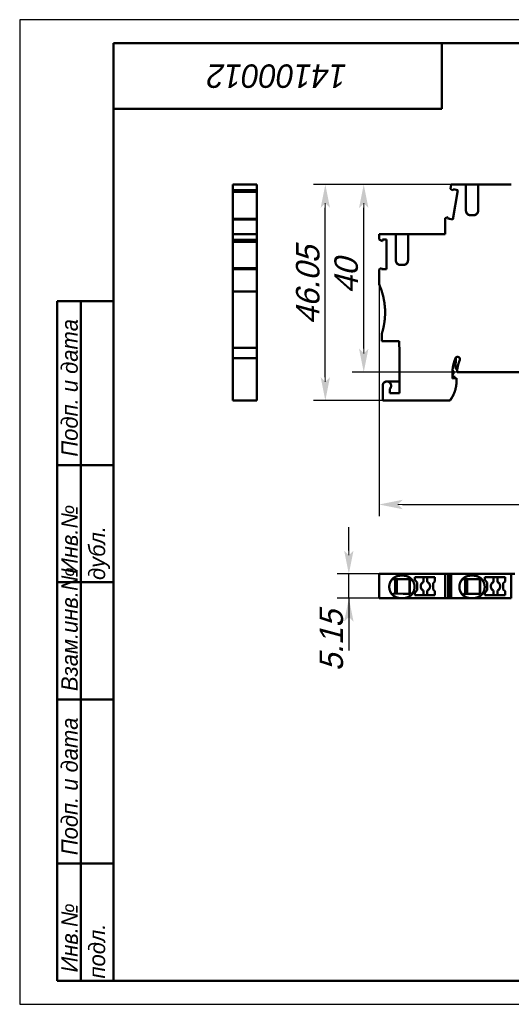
# Model space of a CAD drawing. Header units: millimetres. Extents: x 0 to 297, y 0 to 210.
# Tile 1 of 3: x 0 to 105, y 0 to 210. Entities that reach past the tile are written whole.
import ezdxf

# ---------------------------------------------------------------- set-up
doc = ezdxf.new("R2010")
doc.units = ezdxf.units.MM
doc.styles.add('TextStyle_1', font='T-FLEX Type A.TTF', dxfattribs={"oblique": 15, "height": 5})
doc.dimstyles.new('DIM_ST_1', dxfattribs={"dimtxt": 5, "dimasz": 5, "dimexe": 2.5, "dimexo": 0, "dimtad": 1, "dimrnd": 0.01, "dimdsep": 46, "dimtxsty": 'TextStyle_1', "dimblk": 'Arrow_3_C7_Status', "dimcen": 0.09, "dimclrd": 7, "dimclre": 7, "dimclrt": 7, "dimazin": 0, "dimtfac": 1, "dimtdec": 0, "dimtmove": 0, "dimatfit": 0, "dimldrblk": 'NONE', "dimfxl": 1, "dimtvp": 1, "dimtolj": 1, "dimarcsym": 0})

# ---------------------------------------------------------------- blocks, each defined once
blk = doc.blocks.new('Arrow_3_C7_Status')
at = {"color": 7, "lineweight": 0, "flags": 128}
blk.add_lwpolyline([(-1, 0), (-0.8, 0)], dxfattribs=at)
at = {"color": 7}
blk.add_solid([(-1, -0.2), (0, 0), (-0.8, 0), (-1, 0.2)], dxfattribs=at)
blk = doc.blocks.new('*D6')
at = {"color": 7, "lineweight": -2}
for p, q in [((97.73, 174.84), (62.65, 174.84)), ((65.15, 133.79), (65.15, 169.84)), ((77.38, 128.79), (62.65, 128.79))]:
    blk.add_line(p, q, dxfattribs=at)
at = {"layer": 'Defpoints', "color": 0}
for p in [(65.15, 174.84), (97.73, 174.84), (77.38, 128.79)]:
    blk.add_point(p, dxfattribs=at)
at = {"color": 7, "lineweight": -2, "xscale": 5, "yscale": 5, "zscale": 5}
for p, rotation in [((65.15, 174.84), 89.99999999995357), ((65.15, 128.79), 269.9999999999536)]:
    blk.add_blockref('Arrow_3_C7_Status', p, dxfattribs=dict(at, rotation=rotation))
blk = doc.blocks.new('_None')
blk = doc.blocks.new('*D8')
at = {"color": 7, "lineweight": -2}
for p, q in [((76.61, 153.63), (76.61, 104.1)), ((144.8, 152.04), (144.8, 104.1)), ((81.61, 106.6), (139.8, 106.6))]:
    blk.add_line(p, q, dxfattribs=at)
at = {"layer": 'Defpoints', "color": 0}
for p in [(76.61, 153.63), (144.8, 152.04), (144.8, 106.6)]:
    blk.add_point(p, dxfattribs=at)
at = {"color": 7, "lineweight": -2, "xscale": 5, "yscale": 5, "zscale": 5}
for p, rotation in [((76.61, 106.6), 180), ((144.8, 106.6), 360)]:
    blk.add_blockref('Arrow_3_C7_Status', p, dxfattribs=dict(at, rotation=rotation))
blk = doc.blocks.new('*D9')
at = {"color": 7, "lineweight": -2}
for p, q in [((97.73, 174.84), (70.84, 174.84)), ((73.34, 139.84), (73.34, 169.84)), ((93.24, 134.84), (70.84, 134.84))]:
    blk.add_line(p, q, dxfattribs=at)
at = {"layer": 'Defpoints', "color": 0}
for p in [(73.34, 174.84), (97.73, 174.84), (93.24, 134.84)]:
    blk.add_point(p, dxfattribs=at)
at = {"color": 7, "lineweight": -2, "xscale": 5, "yscale": 5, "zscale": 5}
for p, rotation in [((73.34, 174.84), 90), ((73.34, 134.84), 270)]:
    blk.add_blockref('Arrow_3_C7_Status', p, dxfattribs=dict(at, rotation=rotation))
blk = doc.blocks.new('*D10')
at = {"color": 7, "lineweight": -2}
for p, q in [((70.17, 96.78), (70.17, 101.78)), ((76.61, 91.78), (67.67, 91.78)), ((70.17, 86.63), (70.17, 91.78)), ((76.61, 86.63), (67.67, 86.63)), ((70.17, 86.63), (70.17, 75.49)), ((70.17, 81.63), (70.17, 76.63))]:
    blk.add_line(p, q, dxfattribs=at)
at = {"layer": 'Defpoints', "color": 0}
for p in [(70.17, 91.78), (76.61, 91.78), (76.61, 86.63)]:
    blk.add_point(p, dxfattribs=at)
at = {"color": 7, "lineweight": -2, "xscale": 5, "yscale": 5, "zscale": 5}
for p, rotation in [((70.17, 91.78), 270), ((70.17, 86.63), 90)]:
    blk.add_blockref('Arrow_3_C7_Status', p, dxfattribs=dict(at, rotation=rotation))
blk = doc.blocks.new('_FR1Страница_1')
at = {"color": 7, "lineweight": 25, "flags": 128}
for points in [[(0, 210), (0, 0)], [(297, 210), (0, 210)], [(0, 0), (297, 0)]]:
    blk.add_lwpolyline(points, dxfattribs=at)
at = {"color": 7, "lineweight": 50, "flags": 128}
for points in [[(20, 5), (20, 205)], [(20, 205), (292, 205)], [(90, 191), (90, 205)], [(20, 191), (90, 191)], [(8, 5), (8, 150)], [(8, 150), (20, 150)], [(13, 150), (13, 5)], [(8, 115), (20, 115)], [(8, 90), (20, 90)], [(20, 65), (8, 65)], [(8, 30), (20, 30)], [(20, 5), (8, 5)], [(292, 5), (20, 5)]]:
    blk.add_lwpolyline(points, dxfattribs=at)
at = {"color": 7}
for s, insert, char_height, width, attachment_point, rotation in [('\\pl0.5;{\\fT-FLEX Type A|b0|i1;\\l14100012 \\P}', (55, 198), 5, 72.5, 5, 180), ('\\pl0.5;{\\fT-FLEX Type A|b0|i1;\\l Подп. и дата\\P}', (8.875, 115), 3.5, 36.75, 1, 90), ('\\pl0.5;{\\fT-FLEX Type A|b0|i1;\\l\\P}', (16.5, 132.5), 3.5, 36.75, 5, 90), ('\\pl0.5;{\\fT-FLEX Type A|b0|i1;\\l Инв.№ дубл.\\P}', (8.875, 90), 3.5, 26.75, 1, 90), ('\\pl0.5;{\\fT-FLEX Type A|b0|i1;\\l\\P}', (16.5, 102.5), 3.5, 26.75, 5, 90), ('\\pl0.5;{\\fT-FLEX Type A|b0|i1;\\l Взам.инв.№\\P}', (8.875, 65), 3.5, 26.75, 1, 90), ('\\pl0.5;{\\fT-FLEX Type A|b0|i1;\\l\\P}', (16.5, 77.5), 3.5, 26.75, 5, 90), ('\\pl0.5;{\\fT-FLEX Type A|b0|i1;\\l Подп. и дата\\P}', (8.875, 30), 3.5, 36.75, 1, 90), ('\\pl0.5;{\\fT-FLEX Type A|b0|i1;\\l\\P}', (16.5, 47.5), 3.5, 36.75, 5, 90), ('\\pl0.5;{\\fT-FLEX Type A|b0|i1;\\l Инв.№ подл.\\P}', (8.875, 5), 3.5, 26.75, 1, 90), ('\\pl0.5;{\\fT-FLEX Type A|b0|i1;\\l\\H0.857143x;\\P}', (16.5, 17.5), 3.5, 26.75, 5, 90)]:
    blk.add_mtext(s, dxfattribs=dict(at, insert=insert, char_height=char_height, width=width, attachment_point=attachment_point, rotation=rotation))
blk = doc.blocks.new('Страница_1')
at = {"color": 7, "lineweight": 50, "flags": 128}
for points in [[(45.413, 174.838), (50.563, 174.838)], [(45.413, 174.838), (45.413, 173.666)], [(50.563, 174.838), (50.563, 173.666)], [(91.857, 173.96), (92.012, 174.838)], [(95.13, 174.838), (92.012, 174.838)], [(95.13, 174.838), (95.13, 169.288)], [(95.167, 174.838), (96.13, 174.838)], [(96.73, 174.838), (96.13, 174.838)], [(97.693, 174.838), (96.73, 174.838)], [(104.798, 174.838), (97.73, 174.838)], [(97.73, 174.838), (97.73, 169.288)], [(45.413, 173.666), (50.563, 173.666)], [(45.413, 173.307), (45.413, 173.666)], [(45.413, 173.307), (50.563, 173.307)], [(45.413, 167.562), (45.413, 173.302)], [(50.563, 173.307), (50.563, 173.666)], [(50.563, 167.562), (50.563, 173.302)], [(92.326, 173.567), (91.857, 173.96)], [(92.326, 173.567), (92.373, 173.835)], [(92.329, 167.42), (93.427, 173.649)], [(93.427, 173.649), (92.373, 173.835)], [(96.13, 168.288), (96.73, 168.288)], [(45.413, 167.365), (45.413, 167.558)], [(45.413, 167.558), (50.563, 167.558)], [(50.563, 167.365), (45.413, 167.365)], [(45.413, 164.242), (45.413, 167.365)], [(50.563, 167.365), (50.563, 167.558)], [(50.563, 164.24), (50.563, 167.365)], [(90.689, 167.644), (91.322, 167.874)], [(90.689, 167.644), (90.689, 164.238)], [(91.322, 167.874), (91.275, 167.606)], [(92.329, 167.42), (91.275, 167.606)], [(45.413, 164.238), (50.563, 164.238)], [(45.413, 164.238), (45.413, 163.053)], [(50.563, 164.238), (50.563, 163.053)], [(76.609, 164.238), (76.609, 163.134)], [(80.18, 164.238), (76.609, 164.238)], [(80.18, 158.688), (80.18, 164.238)], [(80.217, 164.238), (81.18, 164.238)], [(81.78, 164.238), (81.18, 164.238)], [(82.743, 164.238), (81.78, 164.238)], [(82.78, 164.238), (90.689, 164.238)], [(82.78, 158.688), (82.78, 164.238)], [(45.413, 163.053), (50.563, 163.053)], [(45.413, 162.605), (45.413, 163.053)], [(45.413, 162.605), (50.563, 162.605)], [(45.413, 157.032), (45.413, 162.601)], [(50.563, 162.605), (50.563, 163.053)], [(50.563, 157.032), (50.563, 162.601)], [(76.609, 163.134), (77.31, 162.729)], [(77.31, 163.1), (78.209, 163.1)], [(77.31, 162.729), (77.31, 163.1)], [(78.209, 163.1), (78.209, 156.775)], [(81.18, 157.688), (81.78, 157.688)], [(81.18, 157.688), (81.78, 157.688)], [(45.413, 157.028), (50.563, 157.028)], [(45.413, 156.773), (45.413, 157.028)], [(45.413, 152.038), (45.413, 156.773)], [(45.413, 156.773), (50.563, 156.773)], [(50.563, 156.773), (50.563, 157.028)], [(50.563, 152.038), (50.563, 156.773)], [(77.139, 157.048), (76.609, 156.742)], [(76.609, 153.625), (76.609, 156.742)], [(77.139, 157.048), (77.139, 156.775)], [(78.209, 156.775), (77.139, 156.775)], [(50.563, 153.893), (50.563, 153.737)], [(50.563, 153.649), (50.563, 153.834)], [(50.563, 153.47), (50.563, 153.492)], [(45.413, 152.038), (45.413, 140.038)], [(50.563, 152.038), (45.413, 152.038)], [(50.563, 153.222), (50.563, 153.135)], [(50.563, 152.934), (50.563, 152.776)], [(50.563, 152.587), (50.563, 152.565)], [(50.563, 152.461), (50.563, 152.409)], [(50.563, 152.279), (50.563, 152.233)], [(50.563, 152.038), (50.563, 140.038)], [(77.209, 141.438), (77.209, 143.038)], [(77.209, 141.438), (80.882, 141.438)], [(80.98, 138.938), (80.882, 141.438)], [(50.563, 140.038), (45.413, 140.038)], [(45.413, 140.038), (45.413, 137.821)], [(50.563, 140.038), (50.563, 137.821)], [(80.98, 138.938), (80.98, 130.338)], [(45.413, 137.821), (50.563, 137.821)], [(45.413, 129.072), (45.413, 137.821)], [(50.563, 129.072), (50.563, 137.821)], [(92.915, 135.691), (92.97, 137.909)], [(92.23, 134.538), (92.23, 133.459)], [(92.23, 134.161), (92.463, 134.439)], [(92.259, 135.226), (92.449, 135.01)], [(92.449, 135.01), (92.463, 134.439)], [(93.269, 135.287), (92.915, 135.691)], [(119.23, 134.838), (93.236, 134.838)], [(80.98, 132.838), (78.28, 132.838)], [(92.73, 133.859), (92.23, 133.947)], [(92.23, 133.459), (93.13, 133.538)], [(92.73, 133.859), (92.73, 133.503)], [(93.13, 132.981), (93.13, 133.538)], [(77.38, 128.788), (77.38, 131.938)], [(78.88, 131.267), (78.88, 130.338)], [(78.88, 130.338), (80.98, 130.338)], [(45.413, 128.778), (45.413, 129.072)], [(45.413, 128.778), (50.563, 128.778)], [(50.563, 129.072), (50.563, 128.778)], [(77.38, 128.788), (91.735, 128.788)], [(90.689, 91.778), (76.609, 91.778)], [(76.609, 86.628), (76.609, 91.778)], [(79.53, 90.678), (79.483, 90.725)], [(81.78, 90.678), (79.53, 90.678)], [(80.03, 90.678), (80.03, 87.589)], [(80.18, 87.586), (80.18, 90.678)], [(80.43, 87.58), (80.43, 90.678)], [(81.78, 91.428), (81.18, 91.428)], [(81.78, 90.678), (82.768, 90.678)], [(83.109, 90.678), (83.109, 87.537)], [(84.23, 91.078), (84.23, 90.566)], [(88.53, 91.078), (84.23, 91.078)], [(84.23, 90.566), (84.73, 89.971)], [(86.08, 90.069), (86.08, 91.078)], [(86.88, 91.078), (86.88, 90.069)], [(88.53, 90.206), (88.53, 91.078)], [(90.689, 91.778), (91.322, 91.778)], [(90.689, 86.628), (90.689, 91.778)], [(91.322, 86.628), (91.322, 91.778)], [(91.853, 91.778), (91.326, 91.778)], [(91.857, 91.778), (92.012, 91.778)], [(91.857, 86.628), (91.857, 91.778)], [(92.012, 86.628), (92.012, 91.778)], [(104.798, 91.778), (92.012, 91.778)], [(94.433, 90.725), (94.48, 90.678)], [(94.48, 90.678), (96.73, 90.678)], [(94.98, 87.578), (94.98, 90.678)], [(95.13, 87.578), (95.13, 90.678)], [(95.38, 87.578), (95.38, 90.678)], [(96.73, 91.428), (96.13, 91.428)], [(97.718, 90.678), (96.73, 90.678)], [(98.059, 87.578), (98.059, 90.678)], [(103.48, 91.078), (99.18, 91.078)], [(99.18, 91.078), (99.18, 90.566)], [(99.18, 90.566), (99.68, 89.971)], [(101.03, 90.069), (101.03, 91.078)], [(101.83, 91.078), (101.83, 90.069)], [(103.48, 90.206), (103.48, 91.078)], [(104.798, 86.628), (104.798, 91.778)], [(104.798, 91.778), (105.58, 91.778)], [(84.73, 88.335), (84.23, 87.739)], [(84.73, 89.971), (84.73, 88.335)], [(86.08, 87.228), (86.08, 88.236)], [(86.88, 88.236), (86.88, 87.228)], [(88.13, 89.806), (88.53, 90.206)], [(88.13, 88.499), (88.13, 89.806)], [(88.53, 88.099), (88.13, 88.499)], [(99.68, 88.335), (99.18, 87.739)], [(99.68, 89.971), (99.68, 88.335)], [(101.03, 87.228), (101.03, 88.236)], [(101.83, 88.236), (101.83, 87.228)], [(103.08, 89.806), (103.48, 90.206)], [(103.08, 88.499), (103.08, 89.806)], [(103.48, 88.099), (103.08, 88.499)], [(80.18, 86.628), (76.609, 86.628)], [(79.483, 87.33), (79.747, 87.595)], [(81.78, 87.559), (79.747, 87.595)], [(80.18, 86.628), (80.18, 86.846)], [(80.18, 86.628), (81.18, 86.628)], [(81.18, 86.628), (81.78, 86.628)], [(82.78, 86.628), (81.78, 86.628)], [(82.78, 86.628), (82.78, 86.846)], [(82.78, 86.628), (90.689, 86.628)], [(84.23, 87.739), (84.23, 87.228)], [(84.23, 87.228), (88.53, 87.228)], [(88.53, 87.228), (88.53, 88.099)], [(90.689, 86.628), (91.322, 86.628)], [(91.853, 86.628), (91.326, 86.628)], [(91.857, 86.628), (92.012, 86.628)], [(95.13, 86.628), (92.012, 86.628)], [(94.433, 87.33), (94.68, 87.578)], [(96.73, 87.578), (94.68, 87.578)], [(95.13, 86.628), (95.13, 86.846)], [(95.13, 86.628), (96.13, 86.628)], [(96.13, 86.628), (96.73, 86.628)], [(97.848, 87.578), (96.73, 87.578)], [(97.73, 86.628), (96.73, 86.628)], [(97.73, 86.628), (97.73, 86.846)], [(104.798, 86.628), (97.73, 86.628)], [(99.18, 87.739), (99.18, 87.228)], [(99.18, 87.228), (103.48, 87.228)], [(103.48, 87.228), (103.48, 88.099)]]:
    blk.add_lwpolyline(points, dxfattribs=at)
at = {"color": 7, "linetype": 'Continuous', "lineweight": 50, "const_width": 0.5}
for points in [[(95.13, 169.288, 0.4141937), (96.13, 168.288, 0.4141937)], [(96.73, 168.288, 0.4142136), (97.73, 169.288, 0.4142136)], [(80.18, 158.688, 0.4142136), (81.18, 157.688, 0.4142136)], [(81.78, 157.688, 0.4142136), (82.78, 158.688, 0.4142136)], [(77.209, 143.038, 0.1826418), (76.609, 153.625, 0.1826418)], [(92.889, 137.778, 0.1005988), (92.23, 134.538, 0.1005988)], [(93.849, 137.583, 0.8171924), (92.889, 137.778, 0.8171924)], [(93.809, 137.387, 0.0902283), (93.236, 134.838, 0.0902283)], [(93.809, 137.387, 0.1005988), (93.849, 137.583, 0.1005988)], [(79.18, 131.938, 1), (77.38, 131.938, 1)], [(91.735, 128.788, 0.1619815), (93.13, 132.981, 0.1619815)], [(78.88, 131.267, 0.2134218), (79.18, 131.938, 0.2134218)], [(81.18, 91.428, 0.4142136), (78.78, 89.028, 0.4142136)], [(84.18, 89.028, 0.4142135), (81.78, 91.428, 0.4142135)], [(82.768, 90.678, 0.0002993), (83.208, 90.678, 0.0002993)], [(83.208, 90.678, 0.0029576), (83.197, 89.028, 0.0029576)], [(86.08, 90.069, 0.2982166), (85.48, 89.153, 0.2982166)], [(86.88, 88.236, 0.6546537), (86.88, 90.069, 0.6546537)], [(96.13, 91.428, 0.4142136), (93.73, 89.028, 0.4142136)], [(99.13, 89.028, 0.4142135), (96.73, 91.428, 0.4142135)], [(97.718, 90.678, 0.0002995), (98.158, 90.678, 0.0002995)], [(98.158, 90.678, 0.003002), (98.147, 89.028, 0.003002)], [(101.03, 90.069, 0.2982166), (100.43, 89.153, 0.2982166)], [(101.83, 88.236, 0.6546537), (101.83, 90.069, 0.6546537)], [(78.78, 89.028, 0.2932528), (80.18, 86.846, 0.2932528)], [(82.78, 86.846, 0.2932528), (84.18, 89.028, 0.2932528)], [(83.197, 89.028, 0.0028432), (83.206, 87.535, 0.0028432)], [(85.48, 89.153, 0.2982166), (86.08, 88.236, 0.2982166)], [(93.73, 89.028, 0.2932528), (95.13, 86.846, 0.2932528)], [(97.73, 86.846, 0.2932528), (99.13, 89.028, 0.2932528)], [(98.147, 89.028, 0.0029019), (98.156, 87.578, 0.0029019)], [(100.43, 89.153, 0.2982166), (101.03, 88.236, 0.2982166)], [(80.18, 86.846, 0.1078624), (81.18, 86.628, 0.1078624)], [(81.78, 87.559, 0.0002124), (82.833, 87.542, 0.0002124)], [(81.78, 86.628, 0.1078506), (82.78, 86.846, 0.1078506)], [(83.206, 87.535, 0.0001538), (82.833, 87.542, 0.0001538)], [(95.13, 86.846, 0.1078521), (96.13, 86.628, 0.1078521)], [(96.73, 86.628, 0.1078506), (97.73, 86.846, 0.1078506)], [(98.156, 87.578, 0.0001208), (97.848, 87.578, 0.0001208)]]:
    blk.add_lwpolyline(points, format="xyb", dxfattribs=at)
blk.add_blockref('_FR1Страница_1', (0, 0))
at = {"color": 7, "style": 'TextStyle_1', "oblique": 15}
for s, p in [('46.05', (63.897, 145.025)), ('40', (72.087, 151.623)), ('5.15', (68.917, 71.023))]:
    blk.add_text(s, height=5, rotation=90, dxfattribs=at).set_placement(p)
for base, p1, p2, picture, middle in [((65.147, 174.838), (77.38, 128.788), (97.73, 174.838), '*D6', (65.147, 151.813)), ((73.337, 174.838), (93.236, 134.838), (97.73, 174.838), '*D9', (73.337, 154.838)), ((70.167, 91.778), (76.609, 86.628), (76.609, 91.778), '*D10', (70.167, 75.49))]:
    dim = blk.add_linear_dim(base=base, p1=p1, p2=p2, angle=90, text=' ', dimstyle='DIM_ST_1')
    dim.commit()
    dim.dimension.update_dxf_attribs({"geometry": picture, "text_midpoint": middle, "dimtype": 160})
dim = blk.add_linear_dim(base=(144.805, 106.601), p1=(76.609, 153.625), p2=(144.805, 152.038), text=' ', dimstyle='DIM_ST_1')
dim.commit()
dim.dimension.update_dxf_attribs({"geometry": '*D8', "text_midpoint": (110.707, 106.601), "dimtype": 160})

msp = doc.modelspace()

# ---------------------------------------------------------------- block references
msp.add_blockref('Страница_1', (0, 0))

doc.saveas('drawing.dxf')
